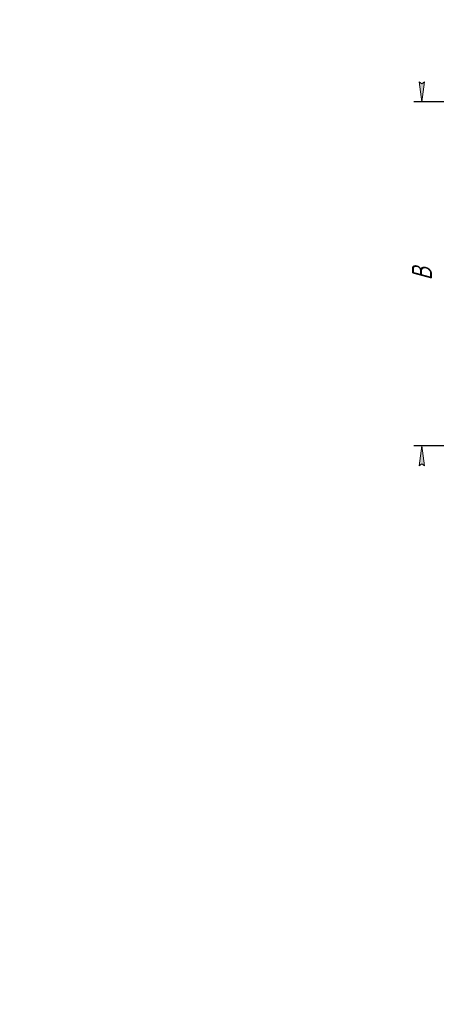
# Model space of a CAD drawing. Header units: millimetres. Extents: x 0 to 297, y 0 to 420.
# Tile 1 of 5: x 0 to 104, y 0 to 245. Entities that reach past the tile are written whole.
import ezdxf

# ---------------------------------------------------------------- set-up
doc = ezdxf.new("R2010")
doc.units = ezdxf.units.MM
doc.linetypes.add('K5LT_THIN', pattern=[0])
doc.layers.add('Системный слой', color=7, linetype='Continuous')
doc.styles.add('KDIMTEXTSTYLE', font='GOST_AU.SHX', dxfattribs={"width": 0.96, "oblique": 15, "height": 5})
doc.dimstyles.new('KDIMSTYLE (0.25)', dxfattribs={"dimtxt": 5, "dimasz": 1, "dimexe": 2, "dimexo": 0, "dimgap": 1, "dimtad": 1, "dimlfac": 4, "dimtxsty": 'KDIMTEXTSTYLE', "dimsah": 1, "dimcen": 0, "dimdle": 1, "dimadec": 0, "dimazin": 0, "dimtfac": 0.667, "dimtmove": 0, "dimatfit": 3, "dimfxl": 1, "dimtvp": 1, "dimtolj": 1, "dimtzin": 0, "dimarcsym": 0})

# ---------------------------------------------------------------- blocks, each defined once
blk = doc.blocks.new('KDIMARROW_01')
at = {"layer": 'Системный слой'}
blk.add_hatch(color=0, dxfattribs=at).paths.add_polyline_path([(-5, -0.6582624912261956), (0, 0), (-5, 0.658262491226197), (-4.5, 5.51091059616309e-16)])
at = {"layer": 'Системный слой', "color": 0, "linetype": 'K5LT_THIN', "lineweight": 18}
for p, q in [((-4.5, 5.51091059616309e-16), (-5, 0.658262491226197)), ((-5, 0.658262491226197), (0, 0)), ((0, 0), (-5, -0.6582624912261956)), ((-5, -0.6582624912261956), (-4.5, 5.51091059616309e-16)), ((0, 0), (-1, 0))]:
    blk.add_line(p, q, dxfattribs=at)

msp = doc.modelspace()

# ---------------------------------------------------------------- dimensions: what is measured, and where the dimension line sits
at = {"layer": 'Системный слой', "color": 7}
msp.add_linear_dim(base=(100.4304486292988, 139.2497956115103), p1=(110.4304486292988, 224.9997956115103), p2=(111.9304486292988, 139.2497956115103), angle=90, location=(100.4304486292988, 182.1247956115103), text='\\H5.0;\\W0.965;\\Q15;\\H5.0;\\W0.965;\\Q15;\\Q15;В', dimstyle='KDIMSTYLE (0.25)', override={"dimexo": 0, "dimblk1": 'KDIMARROW_01', "dimblk2": 'KDIMARROW_01', "dimse1": 0, "dimse2": 0, "dimclrt": 7, "dimtolj": 1}, dxfattribs=at).render()

doc.saveas('drawing.dxf')
